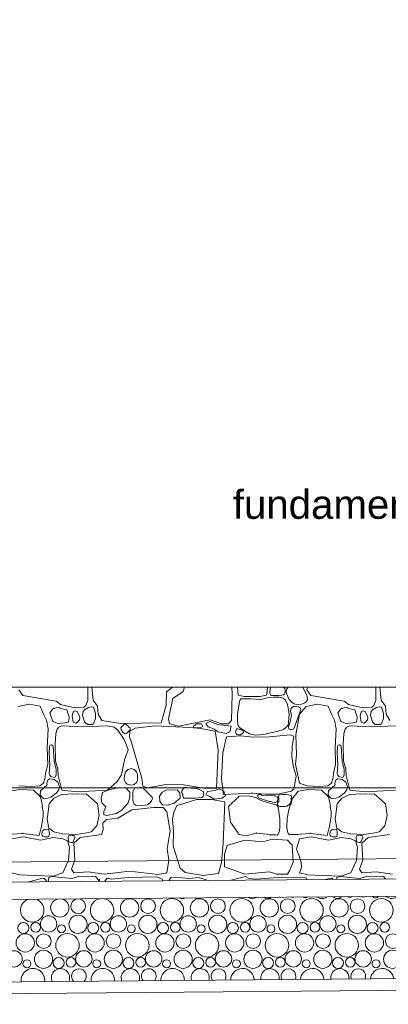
# Model space of a CAD drawing. Header units: millimetres. Extents: x -573548 to 674770, y -210017 to -47794.
# Tile 177 of 234: x 113894 to 115814, y -106149 to -101022. Entities that reach past the tile are written whole.
import ezdxf
from ezdxf.enums import TextEntityAlignment as Align

# ---------------------------------------------------------------- set-up
doc = ezdxf.new("R2010")
doc.units = ezdxf.units.MM
for name, color, linetype, lineweight in [('A.02 RZUT PIWNICY_is$0$_HATCH_Nr_pióra__18', 8, 'Continuous', 9), ('A.02 RZUT PIWNICY_is$0$HATCH_Nr_pióra__18', 8, 'Continuous', 9), ('A.02 RZUT PIWNICY_is$0$OBRYS PARTERU#1_Nr_pióra__1', 8, 'Continuous', 9), ('A.02 RZUT PIWNICY_is$0$opaska_Nr_pióra__1', 8, 'Continuous', 9), ('A.02 RZUT PIWNICY_is$0$opisy inne_Nr_pióra__1', 8, 'Continuous', 9), ('A.02 RZUT PIWNICY_is$0$Structural - Bearing_Nr_pióra__21', 8, 'Continuous', 9), ('A.02 RZUT PIWNICY_is$0$Structural - Grid', 8, 'Continuous', 9), ('A.02 RZUT PIWNICY_is$0$Structural - Grid_Nr_pióra__17', 8, 'Continuous', 9), ('A.02 RZUT PIWNICY_is$0$WIDOK2_Nr_pióra__251', 8, 'Continuous', 9)]:
    doc.layers.add(name, color=color, linetype=linetype, lineweight=lineweight)
doc.styles.add('A.02 RZUT PIWNICY_is$0$STYL_AUTOMATYCZNY_1', font='arial.ttf')

# ---------------------------------------------------------------- blocks, each defined once
blk = doc.blocks.new('*X48618')
at = {"layer": 'A.02 RZUT PIWNICY_is$0$HATCH_Nr_pióra__18'}
for centre, radius in [((115036.9, -105647.1), 47.7), ((115132.9, -105638.3), 38.4), ((115257, -105659.6), 61.2), ((115400.6, -105647.1), 47.7), ((115496.6, -105638.3), 38.4), ((115620.7, -105659.6), 61.2), ((115764.3, -105647.1), 47.7), ((115860.3, -105638.3), 38.4), ((115984.4, -105659.6), 61.2), ((116128, -105647.1), 47.7), ((116224, -105638.3), 38.4), ((116348.1, -105659.6), 61.2), ((114614.7, -105730.5), 42.6), ((114768.2, -105732.7), 47.3), ((114978.4, -105730.5), 42.6), ((115131.9, -105732.7), 47.3), ((115342.1, -105730.5), 42.6), ((115495.6, -105732.7), 47.3), ((115705.8, -105730.5), 42.6), ((115859.3, -105732.7), 47.3), ((116069.5, -105730.5), 42.6), ((116223, -105732.7), 47.3), ((114483.5, -105751.8), 28.6), ((114547.3, -105748.2), 25.1), ((114682.1, -105755.9), 20.7), ((114847.2, -105751.8), 28.6), ((114911, -105748.2), 25.1), ((115045.8, -105755.9), 20.7), ((115210.9, -105751.8), 28.6), ((115274.8, -105748.2), 25.1), ((115409.5, -105755.9), 20.7), ((115574.6, -105751.8), 28.6), ((115638.5, -105748.2), 25.1), ((115773.2, -105755.9), 20.7), ((115938.3, -105751.8), 28.6), ((116002.2, -105748.2), 25.1), ((116136.9, -105755.9), 20.7), ((116302, -105751.8), 28.6), ((116365.9, -105748.2), 25.1), ((114493.2, -105829.1), 47.7), ((114589.2, -105820.3), 38.4), ((114713.3, -105841.6), 61.2), ((114856.9, -105829.1), 47.7), ((114952.9, -105820.3), 38.4), ((115077, -105841.6), 61.2), ((115220.6, -105829.1), 47.7), ((115316.6, -105820.3), 38.4), ((115440.7, -105841.6), 61.2), ((115584.3, -105829.1), 47.7), ((115680.3, -105820.3), 38.4), ((115804.4, -105841.6), 61.2), ((115948, -105829.1), 47.7), ((116044, -105820.3), 38.4), ((116168.1, -105841.6), 61.2), ((116311.7, -105829.1), 47.7), ((116407.7, -105820.3), 38.4), ((114434.7, -105912.5), 42.6), ((114588.2, -105914.7), 47.3), ((114667.2, -105933.8), 28.6), ((114731, -105930.2), 25.1), ((114798.4, -105912.5), 42.6), ((114951.9, -105914.7), 47.3), ((115030.9, -105933.8), 28.6), ((115094.8, -105930.2), 25.1), ((115162.1, -105912.5), 42.6), ((115315.6, -105914.7), 47.3), ((115394.6, -105933.8), 28.6), ((115458.5, -105930.2), 25.1), ((115525.8, -105912.5), 42.6), ((115679.3, -105914.7), 47.3), ((115758.3, -105933.8), 28.6), ((115822.2, -105930.2), 25.1), ((115889.5, -105912.5), 42.6), ((116043, -105914.7), 47.3), ((116122, -105933.8), 28.6), ((116185.9, -105930.2), 25.1), ((116253.3, -105912.5), 42.6), ((116406.7, -105914.7), 47.3), ((114502.1, -105937.9), 20.7), ((114865.8, -105937.9), 20.7), ((115229.5, -105937.9), 20.7), ((115593.2, -105937.9), 20.7), ((115956.9, -105937.9), 20.7), ((116320.6, -105937.9), 20.7)]:
    blk.add_circle(centre, radius, dxfattribs=at)
for centre, radius, start, end in [((114529.6, -105659.6), 61.2, 111.1639, 69.8231), ((114673.2, -105647.1), 47.7, 105.6261, 75.3609), ((114769.2, -105638.3), 38.4, 97.5977, 83.3893), ((114893.3, -105659.6), 61.2, 99.8125, 81.1745), ((115027.2, -105569.8), 28.6, 261.535, 279.452), ((115311.9, -105550.7), 47.3, 252.1118, 288.8752), ((115390.9, -105569.8), 28.6, 241.9226, 299.0644), ((115589.5, -105573.9), 20.7, 249.0992, 291.8878), ((115675.6, -105550.7), 47.3, 242.4707, 298.5162), ((115754.6, -105569.8), 28.6, 230.7263, 310.2606), ((115818.5, -105566.2), 25.1, 265.2953, 275.6916), ((115885.8, -105548.5), 42.6, 262.3217, 278.6653), ((115953.2, -105573.9), 20.7, 231.7162, 309.2708), ((116039.3, -105550.7), 47.3, 235.234, 305.753), ((116118.3, -105569.8), 28.6, 221.7228, 319.2641), ((116182.2, -105566.2), 25.1, 241.063, 299.924), ((116249.5, -105548.5), 42.6, 246.8741, 294.1128), ((116316.9, -105573.9), 20.7, 219.4021, 321.5849), ((116403, -105550.7), 47.3, 229.1125, 311.8745), ((114533.3, -106023.6), 61.2, 352.4391, 188.5478), ((114676.9, -106011.1), 47.7, 335.9753, 205.0117), ((114772.9, -106002.3), 38.4, 314.0673, 226.9196), ((114897, -106023.6), 61.2, 355.391, 185.5959), ((115040.6, -106011.1), 47.7, 340.0479, 200.9391), ((115136.6, -106002.3), 38.4, 320.4915, 220.4954), ((115260.7, -106023.6), 61.2, 358.3294, 182.6576), ((115404.3, -106011.1), 47.7, 344.0151, 196.9719), ((115500.3, -106002.3), 38.4, 326.3587, 214.6282), ((115624.4, -106023.6), 61.2, 1.2621, 179.7249), ((115768, -106011.1), 47.7, 347.9025, 193.0844), ((115864, -106002.3), 38.4, 331.8428, 209.1442), ((115988.1, -106023.6), 61.2, 4.1968, 176.7902), ((116131.7, -106011.1), 47.7, 351.7318, 189.2552), ((116227.7, -106002.3), 38.4, 337.0531, 203.9339), ((116351.9, -106023.6), 61.2, 7.1412, 173.8457)]:
    blk.add_arc(centre, radius, start, end, dxfattribs=at)
blk = doc.blocks.new('A.02 RZUT PIWNICY_is$0$Wypełnienie_12_1')
at = {"layer": 'A.02 RZUT PIWNICY_is$0$HATCH_Nr_pióra__18'}
blk.add_blockref('*X48618', (0, 0), dxfattribs=at)
blk = doc.blocks.new('*X48622')
at = {"layer": 'A.02 RZUT PIWNICY_is$0$_HATCH_Nr_pióra__18'}
for p, q in [((114460.6, -104511.4), (114480.8, -104541.1)), ((114819.6, -104533.9), (114820, -104498.1)), ((114840.6, -104498.1), (114847.4, -104564.7)), ((115227.2, -104591.5), (115228.8, -104521.7)), ((115228.8, -104521.7), (115260.8, -104498.1)), ((115316.3, -104520.9), (115262.7, -104556.8)), ((115322.1, -104498.1), (115316.3, -104520.9)), ((115570.6, -104532.5), (115569.9, -104498.1)), ((115599.1, -104498.1), (115602.8, -104539.9)), ((115749, -104539.9), (115753.7, -104519.8)), ((115753.7, -104519.8), (115755.3, -104498.1)), ((115768.3, -104509.2), (115768, -104529.4)), ((115768, -104529.4), (115770.6, -104536.5)), ((115770.3, -104498.1), (115768.3, -104509.2)), ((115840.2, -104499.4), (115839.3, -104498.1)), ((115844.8, -104504.6), (115840.2, -104499.4)), ((115843, -104534.3), (115845, -104531)), ((115846.3, -104514.6), (115844.8, -104504.6)), ((115845, -104531), (115846.3, -104514.6)), ((115854.3, -104510.4), (115852.3, -104519.5)), ((115852.3, -104519.5), (115853.9, -104530.6)), ((115853.9, -104530.6), (115867.7, -104562.6)), ((115862.4, -104498.1), (115854.3, -104510.4)), ((115960, -104541.3), (115939.6, -104498.1)), ((115963.3, -104498.1), (115960.6, -104511.4)), ((115960.6, -104511.4), (115980.8, -104541.1)), ((116319.6, -104533.9), (116320, -104498.1)), ((116340.6, -104498.1), (116347.4, -104564.7)), ((114480.8, -104541.1), (114654.2, -104570.6)), ((114654.2, -104570.6), (114677.1, -104588.8)), ((114808.8, -104593.7), (114818.8, -104567.5)), ((114818.8, -104567.5), (114819.6, -104533.9)), ((114847.4, -104564.7), (114868.9, -104596.4)), ((115262.7, -104556.8), (115239.1, -104662.1)), ((115568.1, -104671.6), (115570.6, -104532.5)), ((115610.6, -104566.1), (115598.6, -104635.9)), ((115602.8, -104539.9), (115633.2, -104546.8)), ((115616.9, -104559.2), (115610.6, -104566.1)), ((115631.9, -104558.6), (115616.9, -104559.2)), ((115666.7, -104558.1), (115631.9, -104558.6)), ((115633.2, -104546.8), (115675.6, -104546.2)), ((115719.7, -104561.4), (115666.7, -104558.1)), ((115675.6, -104546.2), (115715.8, -104546.1)), ((115715.8, -104546.1), (115749, -104539.9)), ((115753, -104554.1), (115719.7, -104561.4)), ((115786.9, -104549.4), (115753, -104554.1)), ((115770.6, -104536.5), (115772.2, -104540.4)), ((115772.2, -104540.4), (115777.1, -104541.3)), ((115777.1, -104541.3), (115814.8, -104541.3)), ((115815.4, -104549.9), (115786.9, -104549.4)), ((115814.8, -104541.3), (115830.4, -104540)), ((115837.4, -104554.8), (115815.4, -104549.9)), ((115830.4, -104540), (115837.6, -104538.2)), ((115849.3, -104566.1), (115837.4, -104554.8)), ((115837.6, -104538.2), (115843, -104534.3)), ((115859.1, -104588.9), (115849.3, -104566.1)), ((115867.7, -104562.6), (115882.4, -104575.3)), ((115882.4, -104575.3), (115894, -104584.3)), ((115937, -104585.1), (115948.9, -104579.9)), ((115948.9, -104579.9), (115959, -104571.7)), ((115959, -104571.7), (115961.8, -104567.3)), ((115962.9, -104559.5), (115960, -104541.3)), ((115961.8, -104567.3), (115962.9, -104559.5)), ((115980.8, -104541.1), (116154.2, -104570.6)), ((116154.2, -104570.6), (116177.1, -104588.8)), ((116308.8, -104593.7), (116318.8, -104567.5)), ((116318.8, -104567.5), (116319.6, -104533.9)), ((116347.4, -104564.7), (116368.9, -104596.4)), ((114514.3, -104586.9), (114456.5, -104597.7)), ((114571.2, -104596), (114514.3, -104586.9)), ((114588.2, -104638.1), (114571.2, -104596)), ((114636.5, -104611.3), (114621.2, -104630.7)), ((114621.2, -104630.7), (114636.5, -104676.9)), ((114654.1, -104605.3), (114636.5, -104611.3)), ((114667.4, -104604.3), (114654.1, -104605.3)), ((114670.3, -104605.6), (114667.4, -104604.3)), ((114683.5, -104611.3), (114670.3, -104605.6)), ((114677.1, -104588.8), (114706.8, -104595.7)), ((114705.1, -104613.8), (114683.5, -104611.3)), ((114709.1, -104615.8), (114705.1, -104613.8)), ((114706.8, -104595.7), (114743.5, -104604.1)), ((114713, -104625), (114709.1, -104615.8)), ((114714.5, -104632.8), (114713, -104625)), ((114719.7, -104646.3), (114714.5, -104632.8)), ((114743, -104627), (114737.6, -104648.9)), ((114753.1, -104621.6), (114743, -104627)), ((114743.5, -104604.1), (114798.7, -104602.2)), ((114764.8, -104627), (114753.1, -104621.6)), ((114778, -104655.1), (114764.8, -104627)), ((114792.6, -104632.7), (114791.3, -104641.5)), ((114795.2, -104623.8), (114792.6, -104632.7)), ((114802, -104616.7), (114795.2, -104623.8)), ((114798.7, -104602.2), (114808.8, -104593.7)), ((114823.2, -104604.2), (114802, -104616.7)), ((114837.8, -104601), (114823.2, -104604.2)), ((114848.1, -104602.4), (114837.8, -104601)), ((114852.3, -104612.5), (114848.1, -104602.4)), ((114855.3, -104620.3), (114852.3, -104612.5)), ((114858.8, -104639.1), (114855.3, -104620.3)), ((114868.9, -104596.4), (114873, -104638.1)), ((115201.2, -104683.9), (115227.2, -104591.5)), ((115864.7, -104615.6), (115859.1, -104588.9)), ((115867.8, -104640.9), (115864.7, -104615.6)), ((115876.5, -104610.1), (115875.4, -104622.9)), ((115875.4, -104622.9), (115879.2, -104646.2)), ((115881.7, -104602.9), (115876.5, -104610.1)), ((115890.5, -104599.3), (115881.7, -104602.9)), ((115898.4, -104598.3), (115890.5, -104599.3)), ((115892.5, -104714.5), (115927.1, -104619.4)), ((115894, -104584.3), (115905.3, -104588.5)), ((115916, -104600.2), (115898.4, -104598.3)), ((115905.3, -104588.5), (115912.3, -104589)), ((115912.3, -104589), (115924.4, -104588.1)), ((115927.3, -104607.7), (115916, -104600.2)), ((115956.5, -104597.7), (115922.2, -104638.1)), ((115924.4, -104588.1), (115937, -104585.1)), ((115927.1, -104619.4), (115927.8, -104612.3)), ((115927.8, -104612.3), (115927.3, -104607.7)), ((116014.3, -104586.9), (115956.5, -104597.7)), ((116071.2, -104596), (116014.3, -104586.9)), ((116088.2, -104638.1), (116071.2, -104596)), ((116136.5, -104611.3), (116121.2, -104630.7)), ((116121.2, -104630.7), (116136.5, -104676.9)), ((116154.1, -104605.3), (116136.5, -104611.3)), ((116167.4, -104604.3), (116154.1, -104605.3)), ((116170.3, -104605.6), (116167.4, -104604.3)), ((116183.5, -104611.3), (116170.3, -104605.6)), ((116177.1, -104588.8), (116206.8, -104595.7)), ((116205.1, -104613.8), (116183.5, -104611.3)), ((116209.1, -104615.8), (116205.1, -104613.8)), ((116206.8, -104595.7), (116243.5, -104604.1)), ((116213, -104625), (116209.1, -104615.8)), ((116214.5, -104632.8), (116213, -104625)), ((116219.7, -104646.3), (116214.5, -104632.8)), ((116243, -104627), (116237.6, -104648.9)), ((116253.1, -104621.6), (116243, -104627)), ((116243.5, -104604.1), (116298.7, -104602.2)), ((116264.8, -104627), (116253.1, -104621.6)), ((116278, -104655.1), (116264.8, -104627)), ((116292.6, -104632.7), (116291.3, -104641.5)), ((116295.2, -104623.8), (116292.6, -104632.7)), ((116302, -104616.7), (116295.2, -104623.8)), ((116298.7, -104602.2), (116308.8, -104593.7)), ((116323.2, -104604.2), (116302, -104616.7)), ((116337.8, -104601), (116323.2, -104604.2)), ((116348.1, -104602.4), (116337.8, -104601)), ((116352.3, -104612.5), (116348.1, -104602.4)), ((116355.3, -104620.3), (116352.3, -104612.5)), ((116358.8, -104639.1), (116355.3, -104620.3)), ((116368.9, -104596.4), (116373, -104638.1)), ((114603.4, -104669.1), (114588.2, -104638.1)), ((114612.9, -104714.5), (114603.4, -104669.1)), ((114636.5, -104676.9), (114664.5, -104686.4)), ((114664.5, -104686.4), (114698.4, -104684.4)), ((114698.4, -104684.4), (114710.3, -104682.3)), ((114710.3, -104682.3), (114716.1, -104680)), ((114716.1, -104680), (114717.8, -104676.9)), ((114717.8, -104676.9), (114720.1, -104670.3)), ((114722.3, -104656.3), (114719.7, -104646.3)), ((114720.1, -104670.3), (114722.3, -104656.3)), ((114737.6, -104648.9), (114743, -104680.6)), ((114743, -104680.6), (114756, -104686.1)), ((114756, -104686.1), (114764.8, -104680.6)), ((114764.8, -104680.6), (114776, -104668.3)), ((114776, -104668.3), (114778, -104655.1)), ((114791.3, -104641.5), (114792.9, -104651.3)), ((114792.9, -104651.3), (114802, -104678.6)), ((114802, -104678.6), (114809.7, -104686.9)), ((114847.3, -104688.1), (114850.3, -104684.1)), ((114850.3, -104684.1), (114852.3, -104678.6)), ((114852.3, -104678.6), (114856, -104672.2)), ((114856, -104672.2), (114859.8, -104661.3)), ((114859.8, -104661.3), (114858.8, -104639.1)), ((114873, -104638.1), (114892.4, -104672)), ((114892.4, -104672), (114991, -104687.3)), ((114991, -104687.3), (115201.2, -104683.9)), ((115239.1, -104662.1), (115245.3, -104688.9)), ((115290.7, -104701.3), (115455.9, -104668.3)), ((115454.3, -104676.2), (115434.2, -104686.5)), ((115495.6, -104691.9), (115454.3, -104676.2)), ((115455.9, -104668.3), (115515.3, -104688.1)), ((115550.8, -104688.9), (115568.1, -104671.6)), ((115598.6, -104635.9), (115599.1, -104675.5)), ((115599.1, -104675.5), (115602.4, -104698.8)), ((115862.6, -104695.3), (115865.2, -104677.8)), ((115874.7, -104672.9), (115864.5, -104704.3)), ((115865.2, -104677.8), (115867.8, -104640.9)), ((115877.3, -104658.6), (115874.7, -104672.9)), ((115879.2, -104646.2), (115877.3, -104658.6)), ((115922.2, -104638.1), (115902.8, -104745.5)), ((116103.4, -104669.1), (116088.2, -104638.1)), ((116112.9, -104714.5), (116103.4, -104669.1)), ((116136.5, -104676.9), (116164.5, -104686.4)), ((116164.5, -104686.4), (116198.4, -104684.4)), ((116198.4, -104684.4), (116210.3, -104682.3)), ((116210.3, -104682.3), (116216.1, -104680)), ((116216.1, -104680), (116217.8, -104676.9)), ((116217.8, -104676.9), (116220.1, -104670.3)), ((116222.3, -104656.3), (116219.7, -104646.3)), ((116220.1, -104670.3), (116222.3, -104656.3)), ((116237.6, -104648.9), (116243, -104680.6)), ((116243, -104680.6), (116256, -104686.1)), ((116256, -104686.1), (116264.8, -104680.6)), ((116264.8, -104680.6), (116276, -104668.3)), ((116276, -104668.3), (116278, -104655.1)), ((116291.3, -104641.5), (116292.9, -104651.3)), ((116292.9, -104651.3), (116302, -104678.6)), ((116302, -104678.6), (116309.7, -104686.9)), ((116347.3, -104688.1), (116350.3, -104684.1)), ((116350.3, -104684.1), (116352.3, -104678.6)), ((116352.3, -104678.6), (116356, -104672.2)), ((116356, -104672.2), (116359.8, -104661.3)), ((116359.8, -104661.3), (116358.8, -104639.1)), ((116373, -104638.1), (116392.4, -104672)), ((114606.7, -104813.2), (114612.9, -104714.5)), ((114659.2, -104716.1), (114652.1, -104740.9)), ((114667.8, -104706.2), (114659.2, -104716.1)), ((114684.3, -104698.8), (114667.8, -104706.2)), ((114796.6, -104705), (114684.3, -104698.8)), ((114922.4, -104698.8), (114796.6, -104705)), ((114809.7, -104686.9), (114818.4, -104691.6)), ((114818.4, -104691.6), (114830.8, -104691.7)), ((114830.8, -104691.7), (114844.5, -104691.4)), ((114844.5, -104691.4), (114847.3, -104688.1)), ((114956.8, -104706.2), (114922.4, -104698.8)), ((114975.8, -104721.1), (114956.8, -104706.2)), ((115008.4, -104771), (114975.8, -104721.1)), ((114995, -104704.9), (114991.5, -104710.4)), ((114991.5, -104710.4), (114993.3, -104720.8)), ((114993.3, -104720.8), (115001, -104731.8)), ((115001, -104698.8), (114995, -104704.9)), ((115006.5, -104691.7), (115001, -104698.8)), ((115001, -104731.8), (115010.3, -104739.2)), ((115011.8, -104689.5), (115006.5, -104691.7)), ((115017.1, -104690.6), (115011.8, -104689.5)), ((115027.8, -104698.8), (115017.1, -104690.6)), ((115019.9, -104739.1), (115023.3, -104735.6)), ((115023.3, -104735.6), (115027.8, -104731.8)), ((115032.4, -104705.3), (115027.8, -104698.8)), ((115027.8, -104731.8), (115039.6, -104720.4)), ((115037.3, -104707.9), (115032.4, -104705.3)), ((115038.5, -104727.3), (115035.6, -104756.6)), ((115040.4, -104713.2), (115037.3, -104707.9)), ((115066.2, -104710.8), (115038.5, -104727.3)), ((115039.6, -104720.4), (115040.4, -104713.2)), ((115168.1, -104698.8), (115066.2, -104710.8)), ((115350.2, -104707.9), (115168.1, -104698.8)), ((115245.3, -104688.9), (115290.7, -104701.3)), ((115408.4, -104713.3), (115350.2, -104707.9)), ((115369.5, -104701.7), (115384.7, -104689.4)), ((115371.9, -104707.1), (115369.5, -104701.7)), ((115401.9, -104709.5), (115371.9, -104707.1)), ((115384.7, -104689.4), (115411.2, -104688.4)), ((115418, -104703.1), (115401.9, -104709.5)), ((115483, -104726.4), (115408.4, -104713.3)), ((115411.2, -104688.4), (115418, -104703.1)), ((115434.2, -104686.5), (115446, -104705.1)), ((115446, -104705.1), (115478.9, -104715.9)), ((115478.9, -104715.9), (115496.1, -104730.6)), ((115498, -104823.5), (115483, -104726.4)), ((115537.8, -104697.7), (115495.6, -104691.9)), ((115496.1, -104730.6), (115539.2, -104739.4)), ((115515.3, -104688.1), (115550.8, -104688.9)), ((115565.2, -104700.7), (115537.8, -104697.7)), ((115539.2, -104739.4), (115558.9, -104730.6)), ((115558.9, -104730.6), (115565.2, -104700.7)), ((115591.5, -104720.5), (115588.7, -104729.7)), ((115588.7, -104729.7), (115591.5, -104740.7)), ((115594.3, -104715.4), (115591.5, -104720.5)), ((115601, -104714.3), (115594.3, -104715.4)), ((115620.5, -104720.5), (115601, -104714.3)), ((115602.4, -104698.8), (115610.6, -104710.3)), ((115610.6, -104710.3), (115641.2, -104729.5)), ((115629.9, -104726.5), (115620.5, -104720.5)), ((115626.6, -104737.2), (115629.4, -104732.6)), ((115629.4, -104732.6), (115629.9, -104726.5)), ((115641.2, -104729.5), (115661.6, -104740.7)), ((115736.6, -104744.7), (115771.5, -104736.1)), ((115771.5, -104736.1), (115805.8, -104728.6)), ((115805.8, -104728.6), (115838.3, -104718.1)), ((115838.3, -104718.1), (115849.3, -104710.3)), ((115849.3, -104710.3), (115862.6, -104695.3)), ((115864.5, -104704.3), (115866.8, -104714.9)), ((115866.8, -104714.9), (115873.9, -104718.7)), ((115873.9, -104718.7), (115884.2, -104718.2)), ((115884.2, -104718.2), (115892.5, -104714.5)), ((116106.7, -104813.2), (116112.9, -104714.5)), ((116159.2, -104716.1), (116152.1, -104740.9)), ((116167.8, -104706.2), (116159.2, -104716.1)), ((116184.3, -104698.8), (116167.8, -104706.2)), ((116296.6, -104705), (116184.3, -104698.8)), ((116422.4, -104698.8), (116296.6, -104705)), ((116309.7, -104686.9), (116318.4, -104691.6)), ((116318.4, -104691.6), (116330.8, -104691.7)), ((116330.8, -104691.7), (116344.5, -104691.4)), ((116344.5, -104691.4), (116347.3, -104688.1)), ((114652.1, -104740.9), (114649.3, -104792.9)), ((115022.8, -104804.9), (115008.4, -104771)), ((115010.3, -104739.2), (115015, -104740.6)), ((115015, -104740.6), (115019.9, -104739.1)), ((115035.6, -104756.6), (115047.4, -104785.9)), ((115047.4, -104785.9), (115083.1, -104912.2)), ((115541.8, -104756.1), (115522.4, -104839)), ((115616.5, -104751.6), (115541.8, -104756.1)), ((115591.5, -104740.7), (115595.5, -104743.6)), ((115595.5, -104743.6), (115602.2, -104745.2)), ((115602.2, -104745.2), (115612.1, -104745.7)), ((115612.1, -104745.7), (115620.5, -104740.7)), ((115678.7, -104758.5), (115616.5, -104751.6)), ((115620.5, -104740.7), (115626.6, -104737.2)), ((115661.6, -104740.7), (115690.1, -104747.3)), ((115764.6, -104755.7), (115678.7, -104758.5)), ((115690.1, -104747.3), (115736.6, -104744.7)), ((115873.3, -104746.3), (115764.6, -104755.7)), ((115891.5, -104753.1), (115873.3, -104746.3)), ((115883, -104806.6), (115891.5, -104753.1)), ((115902.8, -104745.5), (115906.9, -104850.7)), ((116152.1, -104740.9), (116149.3, -104792.9)), ((114610, -104900.7), (114606.7, -104813.2)), ((114620.4, -104806.6), (114617.3, -104840.2)), ((114623.5, -104800.7), (114620.4, -104806.6)), ((114630.1, -104798.3), (114623.5, -104800.7)), ((114636.4, -104802.5), (114630.1, -104798.3)), ((114638.1, -104806.6), (114636.4, -104802.5)), ((114643.4, -104882.3), (114638.1, -104806.6)), ((114649.3, -104792.9), (114651.3, -104883.3)), ((115009.6, -104875.5), (115028.6, -104824.7)), ((115028.6, -104824.7), (115022.8, -104804.9)), ((115490.1, -105026.2), (115498, -104823.5)), ((115522.4, -104839), (115515.9, -104974.7)), ((115882.1, -104860.8), (115883, -104806.6)), ((116110, -104900.7), (116106.7, -104813.2)), ((116120.4, -104806.6), (116117.3, -104840.2)), ((116123.5, -104800.7), (116120.4, -104806.6)), ((116130.1, -104798.3), (116123.5, -104800.7)), ((116136.4, -104802.5), (116130.1, -104798.3)), ((116138.1, -104806.6), (116136.4, -104802.5)), ((116143.4, -104882.3), (116138.1, -104806.6)), ((116149.3, -104792.9), (116151.3, -104883.3)), ((114617.3, -104840.2), (114621.9, -104901)), ((114654.7, -104925.7), (114643.4, -104882.3)), ((114651.3, -104883.3), (114662.5, -104923)), ((114993.9, -104954.7), (115009.6, -104875.5)), ((115888.5, -104906.1), (115882.1, -104860.8)), ((115906.9, -104850.7), (115901.2, -104898.2)), ((116117.3, -104840.2), (116121.9, -104901)), ((116154.7, -104925.7), (116143.4, -104882.3)), ((116151.3, -104883.3), (116162.5, -104923)), ((114598.9, -104945.7), (114610, -104900.7)), ((114621.9, -104901), (114618.3, -104947)), ((114654.5, -104954.7), (114654.7, -104925.7)), ((114662.5, -104923), (114664.5, -104957.2)), ((115014.8, -104938.3), (115010.1, -104957.8)), ((115029.4, -104926.4), (115014.8, -104938.3)), ((115046.4, -104921.5), (115029.4, -104926.4)), ((115060.2, -104925.7), (115046.4, -104921.5)), ((115073.5, -104938.3), (115060.2, -104925.7)), ((115077.3, -104952.7), (115073.5, -104938.3)), ((115083.1, -104912.2), (115100.4, -104971.7)), ((115895.5, -104931.4), (115888.5, -104906.1)), ((115904.4, -104961.4), (115895.5, -104931.4)), ((115901.2, -104898.2), (115922.2, -104998.1)), ((116098.9, -104945.7), (116110, -104900.7)), ((116121.9, -104901), (116118.3, -104947)), ((116154.5, -104954.7), (116154.7, -104925.7)), ((116162.5, -104923), (116164.5, -104957.2)), ((114588.2, -104998.1), (114596.8, -104967.1)), ((114596.8, -104967.1), (114598.9, -104945.7)), ((114607.3, -104991.5), (114605, -104998.6)), ((114610.3, -104982.5), (114607.3, -104991.5)), ((114620.4, -104975.9), (114610.3, -104982.5)), ((114618.3, -104947), (114620.4, -104954.7)), ((114620.4, -104954.7), (114626.5, -104963.3)), ((114632.7, -104977.4), (114620.4, -104975.9)), ((114626.5, -104963.3), (114643.1, -104968.4)), ((114644.4, -104979.3), (114632.7, -104977.4)), ((114643.1, -104968.4), (114651.6, -104964.1)), ((114662.8, -104993.1), (114644.4, -104979.3)), ((114651.6, -104964.1), (114654.5, -104954.7)), ((114671.7, -105016.5), (114662.8, -104993.1)), ((114664.5, -104957.2), (114684.3, -105034.4)), ((114922.4, -105034.4), (114971.6, -104988.2)), ((114971.6, -104988.2), (114993.9, -104954.7)), ((115008.2, -104969.9), (115008, -104982.3)), ((115008, -104982.3), (115014.8, -104993.5)), ((115010.1, -104957.8), (115008.2, -104969.9)), ((115073.5, -104993.5), (115077.9, -104983.3)), ((115077.8, -104968.3), (115077.3, -104952.7)), ((115077.9, -104983.3), (115077.8, -104968.3)), ((115100.4, -104971.7), (115106.2, -105012.5)), ((115515.9, -104974.7), (115525.9, -105056.4)), ((115891.5, -105028.7), (115904.4, -104961.4)), ((116088.2, -104998.1), (116096.8, -104967.1)), ((116096.8, -104967.1), (116098.9, -104945.7)), ((116107.3, -104991.5), (116105, -104998.6)), ((116110.3, -104982.5), (116107.3, -104991.5)), ((116120.4, -104975.9), (116110.3, -104982.5)), ((116118.3, -104947), (116120.4, -104954.7)), ((116120.4, -104954.7), (116126.5, -104963.3)), ((116132.7, -104977.4), (116120.4, -104975.9)), ((116126.5, -104963.3), (116143.1, -104968.4)), ((116144.4, -104979.3), (116132.7, -104977.4)), ((116143.1, -104968.4), (116151.6, -104964.1)), ((116162.8, -104993.1), (116144.4, -104979.3)), ((116151.6, -104964.1), (116154.5, -104954.7)), ((116171.7, -105016.5), (116162.8, -104993.1)), ((116164.5, -104957.2), (116184.3, -105034.4)), ((114415.2, -105039), (114465.1, -105031.1)), ((114459.4, -105010.9), (114522.1, -105014.6)), ((114465.1, -105031.1), (114537, -105034.4)), ((114522.1, -105014.6), (114570, -105010.9)), ((114537, -105034.4), (114571.9, -105069.5)), ((114570, -105010.9), (114588.2, -104998.1)), ((114572.7, -105037.5), (114571.7, -105057.8)), ((114607.3, -105006.8), (114572.7, -105037.5)), ((114605, -104998.6), (114607.3, -105006.8)), ((114653.7, -105049.6), (114667, -105036.6)), ((114667, -105036.6), (114671.7, -105016.5)), ((114684.3, -105034.4), (114763.2, -105042.7)), ((114763.2, -105042.7), (114922.4, -105034.4)), ((114929.1, -105032.4), (114894.9, -105046)), ((114984, -105020.8), (114929.1, -105032.4)), ((115019.1, -105023.7), (114984, -105020.8)), ((115014.8, -104993.5), (115023.5, -105002.9)), ((115037.7, -105045.1), (115019.1, -105023.7)), ((115023.5, -105002.9), (115042.1, -105007.5)), ((115042.1, -105007.5), (115059.8, -105004.1)), ((115054.4, -105043.1), (115053.8, -105085.6)), ((115063.7, -105022.4), (115054.4, -105043.1)), ((115059.8, -105004.1), (115073.5, -104993.5)), ((115079.9, -105023), (115063.7, -105022.4)), ((115094.3, -105019.3), (115079.9, -105023)), ((115111.6, -105027.8), (115094.3, -105019.3)), ((115106.2, -105012.5), (115132.2, -105021.2)), ((115154.5, -105070.7), (115111.6, -105027.8)), ((115132.2, -105021.2), (115226.3, -105003.9)), ((115205.7, -105043.9), (115191.9, -105066.2)), ((115227.2, -105034.8), (115205.7, -105043.9)), ((115226.3, -105003.9), (115320, -105007.2)), ((115285, -105032.4), (115227.2, -105034.8)), ((115298.6, -105050.1), (115285, -105032.4)), ((115320, -105024.1), (115308.5, -105036)), ((115308.5, -105036), (115309.5, -105047.9)), ((115320, -105007.2), (115423.7, -105022.9)), ((115326, -105018.5), (115320, -105024.1)), ((115339, -105021.5), (115326, -105018.5)), ((115356.8, -105024.4), (115339, -105021.5)), ((115377, -105024.1), (115356.8, -105024.4)), ((115399.9, -105030.1), (115377, -105024.1)), ((115409.7, -105035.6), (115399.9, -105030.1)), ((115419, -105040.1), (115409.7, -105035.6)), ((115422.5, -105044), (115419, -105040.1)), ((115422.6, -105052.5), (115422.5, -105044)), ((115423.7, -105022.9), (115490.1, -105026.2)), ((115434.3, -105057.9), (115442.1, -105041.6)), ((115442.1, -105041.6), (115482.4, -105035.6)), ((115482.4, -105035.6), (115504.1, -105026.6)), ((115504.1, -105026.6), (115528.2, -105038.6)), ((115528.2, -105038.6), (115536, -105063.3)), ((115848.5, -105045.9), (115878.8, -105038.7)), ((115878.8, -105038.7), (115891.5, -105028.7)), ((115883.7, -105080.1), (115915.2, -105039)), ((115915.2, -105039), (115965.1, -105031.1)), ((115922.2, -104998.1), (115959.4, -105010.9)), ((115959.4, -105010.9), (116022.1, -105014.6)), ((115965.1, -105031.1), (116037, -105034.4)), ((116022.1, -105014.6), (116070, -105010.9)), ((116037, -105034.4), (116071.9, -105069.5)), ((116070, -105010.9), (116088.2, -104998.1)), ((116072.7, -105037.5), (116071.7, -105057.8)), ((116107.3, -105006.8), (116072.7, -105037.5)), ((116105, -104998.6), (116107.3, -105006.8)), ((116153.7, -105049.6), (116167, -105036.6)), ((116167, -105036.6), (116171.7, -105016.5)), ((116184.3, -105034.4), (116263.2, -105042.7)), ((116263.2, -105042.7), (116422.4, -105034.4)), ((114571.7, -105057.8), (114578.8, -105068.8)), ((114571.9, -105069.5), (114582.6, -105115.1)), ((114578.8, -105068.8), (114588.8, -105078.3)), ((114588.8, -105078.3), (114611.7, -105076.5)), ((114611.7, -105076.5), (114629.3, -105068.4)), ((114642.2, -105076.5), (114617.1, -105105)), ((114629.3, -105068.4), (114653.7, -105049.6)), ((114684.3, -105057.1), (114642.2, -105076.5)), ((114747.1, -105053.8), (114684.3, -105057.1)), ((114811.5, -105054.2), (114747.1, -105053.8)), ((114837.1, -105076.5), (114811.5, -105054.2)), ((114869.3, -105105.4), (114837.1, -105076.5)), ((114894.9, -105046), (114888.6, -105075.9)), ((114888.6, -105075.9), (114892, -105100.9)), ((115030.1, -105100.6), (115037.3, -105069.9)), ((115037.3, -105069.9), (115037.7, -105045.1)), ((115053.8, -105085.6), (115061.3, -105106.4)), ((115143.4, -105098.4), (115150.3, -105089.1)), ((115150.3, -105089.1), (115155.1, -105082.1)), ((115156.1, -105075.1), (115154.5, -105070.7)), ((115155.1, -105082.1), (115156.1, -105075.1)), ((115191.9, -105066.2), (115194.6, -105093)), ((115194.6, -105093), (115207.8, -105110)), ((115268.9, -105101.7), (115300.9, -105076.1)), ((115300.9, -105076.1), (115298.6, -105050.1)), ((115347.7, -105094.7), (115307.7, -105106.2)), ((115309.5, -105047.9), (115314.3, -105054.8)), ((115314.3, -105054.8), (115314.1, -105062.1)), ((115314.1, -105062.1), (115315, -105070.5)), ((115315, -105070.5), (115320, -105076.1)), ((115320, -105076.1), (115377, -105076.1)), ((115385.7, -105083.1), (115347.7, -105094.7)), ((115377, -105076.1), (115413.3, -105071.6)), ((115424.1, -105083.1), (115385.7, -105083.1)), ((115413.3, -105071.6), (115419.8, -105067.2)), ((115419.8, -105067.2), (115421.7, -105059.2)), ((115421.7, -105059.2), (115422.6, -105052.5)), ((115462.5, -105083.1), (115424.1, -105083.1)), ((115451.7, -105065.1), (115434.3, -105057.9)), ((115477, -105080.7), (115451.7, -105065.1)), ((115533.4, -105094.8), (115462.5, -105083.1)), ((115517.3, -105075.9), (115477, -105080.7)), ((115536, -105063.3), (115517.3, -105075.9)), ((115524, -105310.9), (115533.4, -105094.8)), ((115525.9, -105056.4), (115673.7, -105048.9)), ((115608.2, -105065.6), (115552.7, -105118.4)), ((115656.8, -105062.9), (115608.2, -105065.6)), ((115693.1, -105072.7), (115656.8, -105062.9)), ((115673.7, -105048.9), (115744, -105054.2)), ((115721.7, -105087.4), (115693.1, -105072.7)), ((115705.4, -105059.8), (115704.3, -105066.4)), ((115704.3, -105066.4), (115707.1, -105072.7)), ((115708.3, -105056.5), (115705.4, -105059.8)), ((115707.1, -105072.7), (115725.1, -105080.2)), ((115714.3, -105055.9), (115708.3, -105056.5)), ((115718.6, -105056.7), (115714.3, -105055.9)), ((115721.9, -105058.3), (115718.6, -105056.7)), ((115755, -105098.8), (115721.7, -105087.4)), ((115723.6, -105060.2), (115721.9, -105058.3)), ((115734.4, -105061.1), (115723.6, -105060.2)), ((115725.1, -105080.2), (115750.1, -105088.3)), ((115767.6, -105061), (115734.4, -105061.1)), ((115744, -105054.2), (115806.8, -105054.2)), ((115750.1, -105088.3), (115765.2, -105092.3)), ((115765.2, -105092.3), (115774.7, -105094)), ((115788.8, -105062.9), (115767.6, -105061)), ((115774.7, -105094), (115782.4, -105096.5)), ((115797.2, -105064.3), (115788.8, -105062.9)), ((115804.9, -105067.9), (115797.2, -105064.3)), ((115800.6, -105097.2), (115804.9, -105095.1)), ((115807.9, -105070.7), (115804.9, -105067.9)), ((115804.9, -105095.1), (115807, -105092.4)), ((115806.8, -105054.2), (115848.5, -105045.9)), ((115807, -105092.4), (115807.8, -105088.6)), ((115807.8, -105088.6), (115808.9, -105083)), ((115809.8, -105074.4), (115807.9, -105070.7)), ((115808.9, -105083), (115809.3, -105078.6)), ((115813.8, -105092.3), (115809, -105098)), ((115809.3, -105078.6), (115809.8, -105074.4)), ((115813.3, -105061), (115812.9, -105067.3)), ((115812.9, -105067.3), (115814.8, -105077.4)), ((115816.4, -105058), (115813.3, -105061)), ((115814.8, -105077.4), (115813.8, -105092.3)), ((115820.1, -105058.4), (115816.4, -105058)), ((115833.4, -105057.4), (115820.1, -105058.4)), ((115852, -105056.6), (115833.4, -105057.4)), ((115864.2, -105057.7), (115852, -105056.6)), ((115873.3, -105061), (115864.2, -105057.7)), ((115877.3, -105061.5), (115873.3, -105061)), ((115876, -105097.5), (115878.7, -105081)), ((115879.3, -105066), (115877.3, -105061.5)), ((115877.4, -105109.9), (115883.7, -105080.1)), ((115878.7, -105081), (115879.3, -105066)), ((116071.7, -105057.8), (116078.8, -105068.8)), ((116071.9, -105069.5), (116082.6, -105115.1)), ((116078.8, -105068.8), (116088.8, -105078.3)), ((116088.8, -105078.3), (116111.7, -105076.5)), ((116111.7, -105076.5), (116129.3, -105068.4)), ((116142.2, -105076.5), (116117.1, -105105)), ((116129.3, -105068.4), (116153.7, -105049.6)), ((116184.3, -105057.1), (116142.2, -105076.5)), ((116247.1, -105053.8), (116184.3, -105057.1)), ((116311.5, -105054.2), (116247.1, -105053.8)), ((116337.1, -105076.5), (116311.5, -105054.2)), ((116369.3, -105105.4), (116337.1, -105076.5)), ((114582.6, -105115.1), (114581.8, -105121.4)), ((114581.8, -105121.4), (114585.8, -105144.9)), ((114585.8, -105144.9), (114586.1, -105169.6)), ((114617.1, -105105), (114607.1, -105187.2)), ((114877.9, -105166.9), (114869.3, -105105.4)), ((114892, -105100.9), (114912.6, -105121.1)), ((114912.6, -105121.1), (114902.3, -105145.5)), ((114902.3, -105145.5), (114902.7, -105162.8)), ((114966.3, -105155.4), (114996, -105138.4)), ((115048.4, -105136), (114976.2, -105179.7)), ((114996, -105138.4), (115030.1, -105100.6)), ((115160.7, -105123.6), (115048.4, -105136)), ((115061.3, -105106.4), (115070.9, -105113.4)), ((115070.9, -105113.4), (115083.9, -105115.7)), ((115083.9, -105115.7), (115130.2, -105111.3)), ((115130.2, -105111.3), (115136.5, -105104.3)), ((115136.4, -105104.6), (115143.4, -105098.4)), ((115212.3, -105124.4), (115160.7, -105123.6)), ((115207.8, -105110), (115236.2, -105112.8)), ((115231.3, -105147.4), (115212.3, -105124.4)), ((115236.2, -105112.8), (115268.9, -105101.7)), ((115282, -105114), (115266.9, -105149.8)), ((115307.7, -105106.2), (115282, -105114)), ((115552.7, -105118.4), (115562.5, -105200.2)), ((115773.3, -105104.4), (115755, -105098.8)), ((115793.1, -105109.6), (115773.3, -105104.4)), ((115782.4, -105096.5), (115794.9, -105097.6)), ((115801.6, -105111.3), (115793.1, -105109.6)), ((115794.9, -105097.6), (115800.6, -105097.2)), ((115808.2, -105116.7), (115801.6, -105111.3)), ((115809, -105098), (115806.3, -105104.6)), ((115806.3, -105104.6), (115807.7, -105111.8)), ((115807.7, -105111.8), (115813.3, -105116.7)), ((115813.3, -105147.4), (115808.2, -105116.7)), ((115813.3, -105116.7), (115820.7, -105118.9)), ((115820.7, -105118.9), (115832.4, -105120)), ((115832.4, -105120), (115847.8, -105119.8)), ((115847.8, -105119.8), (115858, -105116.7)), ((115857, -105182.3), (115864.6, -105145.7)), ((115858, -105116.7), (115872, -105105.8)), ((115864.6, -105145.7), (115870.6, -105115.1)), ((115870.6, -105115.1), (115872.4, -105110.4)), ((115872, -105105.8), (115876, -105097.5)), ((115872.4, -105110.4), (115877.4, -105109.9)), ((116082.6, -105115.1), (116081.8, -105121.4)), ((116081.8, -105121.4), (116085.8, -105144.9)), ((116085.8, -105144.9), (116086.1, -105169.6)), ((116117.1, -105105), (116107.1, -105187.2)), ((116377.9, -105166.9), (116369.3, -105105.4)), ((114586.1, -105169.6), (114578.5, -105221.1)), ((114607.1, -105187.2), (114615.8, -105231.3)), ((114866.8, -105219.3), (114877.9, -105166.9)), ((114915.9, -105186.7), (114896.5, -105206.6)), ((114902.7, -105162.8), (114915.9, -105166.5)), ((114915.9, -105166.5), (114966.3, -105155.4)), ((114976.2, -105179.7), (114915.9, -105186.7)), ((115247.4, -105245.8), (115231.3, -105147.4)), ((115266.9, -105149.8), (115259.4, -105187.5)), ((115259.4, -105187.5), (115265.9, -105245.5)), ((115820, -105184.2), (115813.3, -105147.4)), ((115820, -105232.3), (115820, -105184.2)), ((115855.7, -105230.4), (115857, -105182.3)), ((116086.1, -105169.6), (116078.5, -105221.1)), ((116107.1, -105187.2), (116115.8, -105231.3)), ((116366.8, -105219.3), (116377.9, -105166.9)), ((114578.5, -105221.1), (114566.5, -105269.4)), ((114584.9, -105244.9), (114581, -105251.8)), ((114591.4, -105238.9), (114584.9, -105244.9)), ((114602.5, -105236.5), (114591.4, -105238.9)), ((114613.6, -105239), (114602.5, -105236.5)), ((114615.8, -105244.9), (114613.6, -105239)), ((114615.8, -105231.3), (114642.2, -105251.5)), ((114618.4, -105251.3), (114615.8, -105244.9)), ((114837.1, -105251.5), (114866.8, -105219.3)), ((114899.4, -105238.7), (114889.9, -105264.8)), ((114896.5, -105206.6), (114899.4, -105238.7)), ((115232.9, -105339.9), (115247.4, -105245.8)), ((115265.9, -105245.5), (115264.3, -105326.3)), ((115562.5, -105200.2), (115608.2, -105265.6)), ((115816.5, -105251.8), (115820, -105232.3)), ((115858.6, -105249.9), (115855.7, -105230.4)), ((116078.5, -105221.1), (116066.5, -105269.4)), ((116084.9, -105244.9), (116081, -105251.8)), ((116091.4, -105238.9), (116084.9, -105244.9)), ((116102.5, -105236.5), (116091.4, -105238.9)), ((116113.6, -105239), (116102.5, -105236.5)), ((116115.8, -105244.9), (116113.6, -105239)), ((116115.8, -105231.3), (116142.2, -105251.5)), ((116118.4, -105251.3), (116115.8, -105244.9)), ((116337.1, -105251.5), (116366.8, -105219.3)), ((114421, -105287.5), (114483.3, -105277.6)), ((114478.2, -105259.3), (114424.8, -105263.7)), ((114566.5, -105269.4), (114478.2, -105259.3)), ((114483.3, -105277.6), (114572.5, -105294.9)), ((114572.5, -105294.9), (114638.1, -105281.3)), ((114581, -105251.8), (114580.2, -105262.4)), ((114580.2, -105262.4), (114581.7, -105270.6)), ((114581.7, -105270.6), (114584.9, -105274.3)), ((114584.9, -105274.3), (114593.7, -105277.3)), ((114593.7, -105277.3), (114604.2, -105277.4)), ((114604.2, -105277.4), (114611, -105276.7)), ((114611, -105276.7), (114615.8, -105274.3)), ((114615.8, -105274.3), (114617.4, -105268.7)), ((114617.4, -105268.7), (114618.7, -105260.2)), ((114618.7, -105260.2), (114618.4, -105251.3)), ((114638.1, -105281.3), (114688.9, -105287.5)), ((114642.2, -105251.5), (114687.2, -105262.3)), ((114687.2, -105262.3), (114757, -105264.3)), ((114688.9, -105287.5), (114713.2, -105298.6)), ((114713.2, -105298.6), (114724, -105330.4)), ((114720.8, -105270.6), (114716.9, -105276.3)), ((114716.9, -105276.3), (114717.4, -105287.3)), ((114717.4, -105287.3), (114718.2, -105296.1)), ((114718.2, -105296.1), (114720.8, -105302.3)), ((114729.7, -105271.3), (114720.8, -105270.6)), ((114738.1, -105269.5), (114729.7, -105271.3)), ((114745, -105269.7), (114738.1, -105269.5)), ((114742, -105302.3), (114751.7, -105280.8)), ((114747.1, -105270.6), (114745, -105269.7)), ((114750.5, -105271.1), (114747.1, -105270.6)), ((114778.5, -105280), (114747.1, -105310.6)), ((114751.5, -105275.1), (114750.5, -105271.1)), ((114751.7, -105280.8), (114751.5, -105275.1)), ((114757, -105264.3), (114806.1, -105258.6)), ((114889.9, -105264.8), (114778.5, -105280)), ((114806.1, -105258.6), (114837.1, -105251.5)), ((115636.9, -105294.9), (115544.4, -105322.6)), ((115608.2, -105265.6), (115645.2, -105272.6)), ((115730.3, -105302.7), (115636.9, -105294.9)), ((115645.2, -105272.6), (115696.7, -105257.9)), ((115696.7, -105257.9), (115749.9, -105263.8)), ((115779.4, -105289.1), (115730.3, -105302.7)), ((115749.9, -105263.8), (115763.2, -105266.2)), ((115763.2, -105266.2), (115796.3, -105266.8)), ((115858.7, -105294.9), (115779.4, -105289.1)), ((115796.3, -105266.8), (115804.9, -105267.8)), ((115804.9, -105267.8), (115808.2, -105265.6)), ((115808.2, -105265.6), (115812.4, -105262.2)), ((115812.4, -105262.2), (115816.5, -105251.8)), ((115862.4, -105260.5), (115858.6, -105249.9)), ((115883.4, -105319.7), (115858.7, -105294.9)), ((115866.5, -105263.9), (115862.4, -105260.5)), ((115869.8, -105266.2), (115866.5, -105263.9)), ((115878.4, -105265.5), (115869.8, -105266.2)), ((115911.5, -105265.8), (115878.4, -105265.5)), ((115905.7, -105341.9), (115921, -105287.5)), ((115924.8, -105263.7), (115911.5, -105265.8)), ((115921, -105287.5), (115983.3, -105277.6)), ((115978.2, -105259.3), (115924.8, -105263.7)), ((116066.5, -105269.4), (115978.2, -105259.3)), ((115983.3, -105277.6), (116072.5, -105294.9)), ((116072.5, -105294.9), (116138.1, -105281.3)), ((116081, -105251.8), (116080.2, -105262.4)), ((116080.2, -105262.4), (116081.7, -105270.6)), ((116081.7, -105270.6), (116084.9, -105274.3)), ((116084.9, -105274.3), (116093.7, -105277.3)), ((116093.7, -105277.3), (116104.2, -105277.4)), ((116104.2, -105277.4), (116111, -105276.7)), ((116111, -105276.7), (116115.8, -105274.3)), ((116115.8, -105274.3), (116117.4, -105268.7)), ((116117.4, -105268.7), (116118.7, -105260.2)), ((116118.7, -105260.2), (116118.4, -105251.3)), ((116138.1, -105281.3), (116188.9, -105287.5)), ((116142.2, -105251.5), (116187.2, -105262.3)), ((116187.2, -105262.3), (116257, -105264.3)), ((116188.9, -105287.5), (116213.2, -105298.6)), ((116213.2, -105298.6), (116224, -105330.4)), ((116220.8, -105270.6), (116216.9, -105276.3)), ((116216.9, -105276.3), (116217.4, -105287.3)), ((116217.4, -105287.3), (116218.2, -105296.1)), ((116218.2, -105296.1), (116220.8, -105302.3)), ((116229.7, -105271.3), (116220.8, -105270.6)), ((116238.1, -105269.5), (116229.7, -105271.3)), ((116245, -105269.7), (116238.1, -105269.5)), ((116242, -105302.3), (116251.7, -105280.8)), ((116247.1, -105270.6), (116245, -105269.7)), ((116250.5, -105271.1), (116247.1, -105270.6)), ((116278.5, -105280), (116247.1, -105310.6)), ((116251.5, -105275.1), (116250.5, -105271.1)), ((116251.7, -105280.8), (116251.5, -105275.1)), ((116257, -105264.3), (116306.1, -105258.6)), ((116389.9, -105264.8), (116278.5, -105280)), ((116306.1, -105258.6), (116337.1, -105251.5)), ((114724, -105330.4), (114718.6, -105399.7)), ((114720.8, -105302.3), (114725.2, -105305.5)), ((114725.2, -105305.5), (114732.1, -105306.9)), ((114732.1, -105306.9), (114738.3, -105306)), ((114738.3, -105306), (114742, -105302.3)), ((114747.1, -105310.6), (114750.8, -105398.9)), ((115241.6, -105398.9), (115232.9, -105339.9)), ((115264.3, -105326.3), (115300.2, -105440.6)), ((115516.2, -105411.2), (115524, -105310.9)), ((115544.4, -105322.6), (115531.9, -105366.7)), ((115888.8, -105408.4), (115883.4, -105319.7)), ((115922.2, -105382), (115905.7, -105341.9)), ((116224, -105330.4), (116218.6, -105399.7)), ((116220.8, -105302.3), (116225.2, -105305.5)), ((116225.2, -105305.5), (116232.1, -105306.9)), ((116232.1, -105306.9), (116238.3, -105306)), ((116238.3, -105306), (116242, -105302.3)), ((116247.1, -105310.6), (116250.8, -105398.9)), ((114718.6, -105399.7), (114688.9, -105465.4)), ((114750.8, -105398.9), (114734.3, -105446)), ((115231.3, -105465.4), (115241.6, -105398.9)), ((115531.9, -105366.7), (115531.1, -105433.8)), ((115930.9, -105411.3), (115922.2, -105382)), ((116218.6, -105399.7), (116188.9, -105465.4)), ((116250.8, -105398.9), (116234.3, -105446)), ((114734.3, -105446), (114747.1, -105465.4)), ((115300.2, -105440.6), (115325.8, -105462.1)), ((115500.6, -105468), (115516.2, -105411.2)), ((115531.1, -105433.8), (115636.9, -105470.7)), ((115858.7, -105470.7), (115871.8, -105450.9)), ((115871.8, -105450.9), (115888.8, -105408.4)), ((115921, -105465.4), (115931.3, -105436.9)), ((115931.3, -105436.9), (115930.9, -105411.3)), ((116234.3, -105446), (116247.1, -105465.4)), ((114465.1, -105474.9), (114421, -105465.4)), ((114539, -105477.8), (114465.1, -105474.9)), ((114577.8, -105493.4), (114511.7, -105511.3)), ((114638.9, -105481.9), (114539, -105477.8)), ((114590.2, -105491.8), (114577.8, -105493.4)), ((114601.9, -105504.2), (114590.2, -105491.8)), ((114600.3, -105511.7), (114601.9, -105504.2)), ((114615.8, -105489.7), (114612.5, -105511.6)), ((114633.2, -105483.1), (114615.8, -105489.7)), ((114683.5, -105489.7), (114633.2, -105483.1)), ((114688.9, -105465.4), (114638.9, -105481.9)), ((114736.4, -105494.7), (114683.5, -105489.7)), ((114777.6, -105481.9), (114736.4, -105494.7)), ((114747.1, -105465.4), (114821, -105460)), ((114859.4, -105483.1), (114777.6, -105481.9)), ((114821, -105460), (114906, -105470.7)), ((114879.6, -105509.1), (114859.4, -105483.1)), ((114876.3, -105509.4), (114880, -105495.9)), ((114880, -105495.9), (114879.6, -105509.1)), ((114920, -105492.2), (114905.2, -105509.1)), ((114906, -105470.7), (115036.5, -105455.9)), ((114942.3, -105498.4), (114920, -105492.2)), ((115029.4, -105488.9), (114942.3, -105498.4)), ((115178.9, -105485.2), (115029.4, -105488.9)), ((115036.5, -105455.9), (115184.2, -105473.6)), ((115206.5, -105498.4), (115178.9, -105485.2)), ((115184.2, -105473.6), (115231.3, -105465.4)), ((115210.7, -105506.5), (115206.5, -105498.4)), ((115251.5, -105489.3), (115241.8, -105506.2)), ((115277.5, -105486.7), (115251.5, -105489.3)), ((115344.8, -105493.9), (115277.5, -105486.7)), ((115325.8, -105462.1), (115419.1, -105477.8)), ((115397.7, -105489.7), (115344.8, -105493.9)), ((115446.8, -105504.4), (115397.7, -105489.7)), ((115419.1, -105477.8), (115500.6, -105468)), ((115565.2, -105503.4), (115639.9, -105484)), ((115636.9, -105470.7), (115765.3, -105459.6)), ((115639.9, -105484), (115660.1, -105493.4)), ((115660.1, -105493.4), (115693.4, -105498.4)), ((115693.4, -105498.4), (115833.4, -105487.3)), ((115765.3, -105459.6), (115803.7, -105472)), ((115803.7, -105472), (115858.7, -105470.7)), ((115833.4, -105487.3), (115956.8, -105491)), ((115965.1, -105474.9), (115921, -105465.4)), ((115956.8, -105491), (115960.4, -105500)), ((116039, -105477.8), (115965.1, -105474.9)), ((116138.9, -105481.9), (116039, -105477.8)), ((116077.8, -105493.4), (116056.7, -105499.2)), ((116090.2, -105491.8), (116077.8, -105493.4)), ((116096.9, -105498.8), (116090.2, -105491.8)), ((116115.8, -105489.7), (116114.5, -105498.7)), ((116133.2, -105483.1), (116115.8, -105489.7)), ((116183.5, -105489.7), (116133.2, -105483.1)), ((116188.9, -105465.4), (116138.9, -105481.9)), ((116236.4, -105494.7), (116183.5, -105489.7)), ((116277.6, -105481.9), (116236.4, -105494.7)), ((116247.1, -105465.4), (116321, -105460)), ((116359.4, -105483.1), (116277.6, -105481.9)), ((116321, -105460), (116406, -105470.7)), ((116369.7, -105496.5), (116359.4, -105483.1)), ((116379.9, -105496.4), (116380, -105495.9)), ((116380, -105495.9), (116380, -105496.4)), ((114511.7, -105511.3), (114510, -105512.5))]:
    blk.add_line(p, q, dxfattribs=at)
for p in [(114743, -104627), (116243, -104627), (114764.8, -104680.6), (116264.8, -104680.6), (115027.8, -104731.8), (115673.7, -105048.9), (114478.2, -105259.3), (115696.7, -105257.9), (115808.2, -105265.6), (115808.2, -105265.6), (115866.5, -105263.9), (115866.5, -105263.9), (115978.2, -105259.3)]:
    blk.add_point(p, dxfattribs=at)
blk = doc.blocks.new('A.02 RZUT PIWNICY_is$0$Wypełnienie_14_1')
at = {"layer": 'A.02 RZUT PIWNICY_is$0$_HATCH_Nr_pióra__18'}
blk.add_blockref('*X48622', (0, 0), dxfattribs=at)
blk = doc.blocks.new('A.02 RZUT PIWNICY_is$0$Standardowy znacznik osi_3')
at = {"layer": 'A.02 RZUT PIWNICY_is$0$Structural - Grid_Nr_pióra__17'}
blk.add_line((2962.2, 0), (40906.6, 0), dxfattribs=at)
at = {"layer": 'A.02 RZUT PIWNICY_is$0$Structural - Grid_Nr_pióra__17', "style": 'A.02 RZUT PIWNICY_is$0$STYL_AUTOMATYCZNY_1'}
for tag, p in [('AC_MarkerText_1_0', (-250, -335)), ('AC_MarkerText_1_1', (44118.7, -335))]:
    blk.add_attdef(tag, text='', height=350, rotation=180, dxfattribs=at).set_placement(p, align=Align.TOP_CENTER)
blk = doc.blocks.new('A.02 RZUT PIWNICY_is')
at = {"layer": 'A.02 RZUT PIWNICY_is$0$OBRYS PARTERU#1_Nr_pióra__1'}
blk.add_lwpolyline([(87547.3, -93022.2), (87547.3, -93622.2), (80856, -93622.2), (80856, -97482.2), (80306.7, -97482.2), (80306.7, -101132.2), (82397.3, -101132.2), (82397.3, -105082.2), (87537.3, -105082.2), (87537.3, -105471.8), (106939.7, -105472.5), (118516.4, -105372.5), (118516.4, -93022.2)], close=True, dxfattribs=at)
at = {"layer": 'A.02 RZUT PIWNICY_is$0$opaska_Nr_pióra__1'}
for points in [[(106116.8, -106089.1), (108405.1, -106084.9), (119123.2, -105992.6), (119123.2, -100037.1)], [(106120.4, -106149.1), (108405.4, -106144.9), (119183.2, -106052.1), (119183.2, -100037.1)]]:
    blk.add_lwpolyline(points, dxfattribs=at)
at = {"layer": 'A.02 RZUT PIWNICY_is$0$Structural - Bearing_Nr_pióra__21'}
blk.add_line((118607.3, -105477.2), (106908.7, -105578.1), dxfattribs=at)
blk.add_lwpolyline([(117621.8, -93967.8), (114233.3, -93967.8), (114233.3, -104498.1), (117621.8, -104498.1)], close=True, dxfattribs=at)
at = {"layer": 'A.02 RZUT PIWNICY_is$0$WIDOK2_Nr_pióra__251'}
blk.add_line((112093.6, -105623.3), (118663.2, -105566.7), dxfattribs=at)
at = {"layer": 'A.02 RZUT PIWNICY_is$0$_HATCH_Nr_pióra__18'}
blk.add_blockref('A.02 RZUT PIWNICY_is$0$Wypełnienie_14_1', (0, 0), dxfattribs=at)
at = {"layer": 'A.02 RZUT PIWNICY_is$0$HATCH_Nr_pióra__18'}
blk.add_blockref('A.02 RZUT PIWNICY_is$0$Wypełnienie_12_1', (0, 0), dxfattribs=at)
at = {"layer": 'A.02 RZUT PIWNICY_is$0$Structural - Grid', "zscale": 1000, "rotation": 180}
blk.add_blockref('A.02 RZUT PIWNICY_is$0$Standardowy znacznik osi_3', (121686.6, -105021.8), dxfattribs=at)
at = {"layer": 'A.02 RZUT PIWNICY_is$0$opisy inne_Nr_pióra__1', "insert": (116546.6, -103568.9), "char_height": 150, "attachment_point": 5, "style": 'A.02 RZUT PIWNICY_is$0$STYL_AUTOMATYCZNY_1'}
blk.add_mtext('\\A1;{\\pqc;\\fArial|b0|i0|c238|p0;\\W1.000000;fundament kamienny}', dxfattribs=at)

msp = doc.modelspace()

# ---------------------------------------------------------------- block references
at = {"ltscale": 10}
msp.add_blockref('A.02 RZUT PIWNICY_is', (-570.2, 0), dxfattribs=at)

doc.saveas('drawing.dxf')
